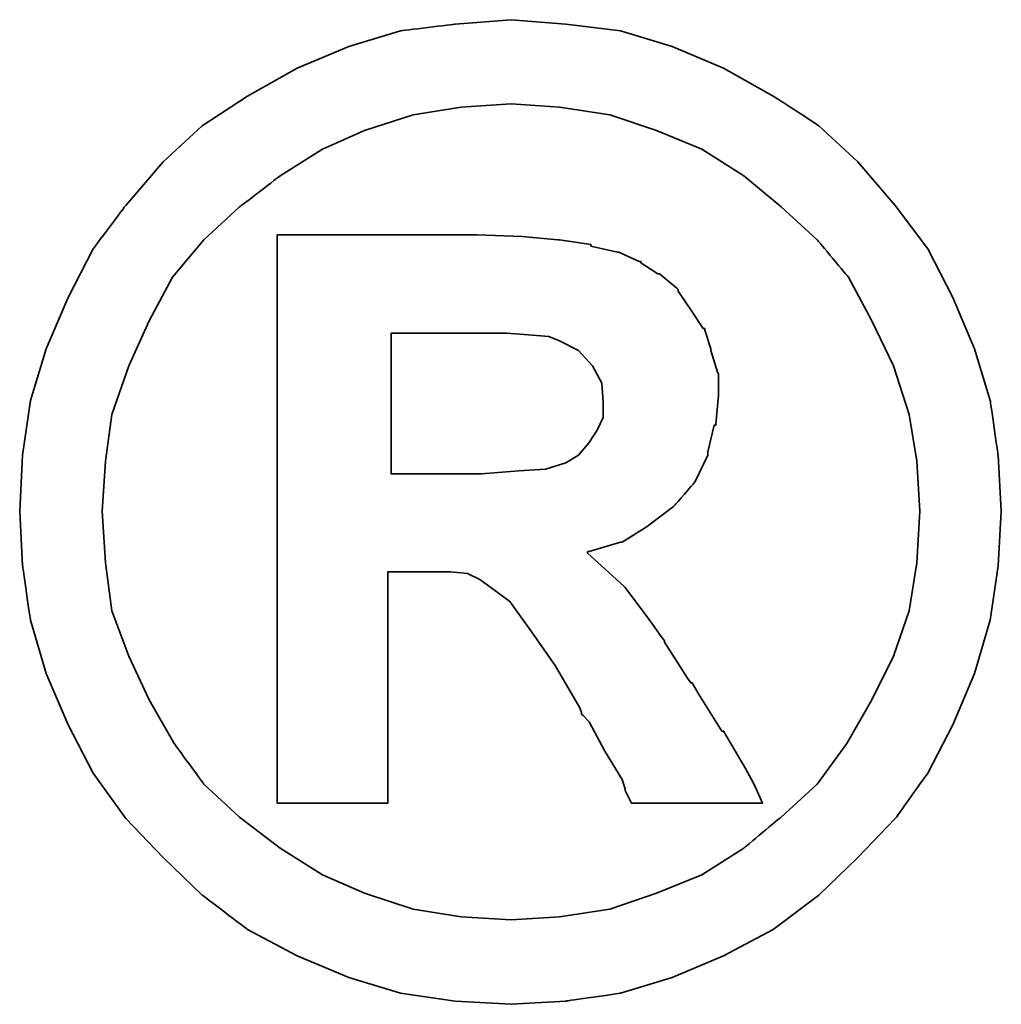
# Model space of a CAD drawing. Header units: millimetres. Extents: x 8 to 529, y 592 to 778.
# Tile 50 of 52: x 435.78 to 438.34, y 655.39 to 657.95. Entities that reach past the tile are written whole.
import ezdxf

# ---------------------------------------------------------------- set-up
doc = ezdxf.new("R2010")
doc.units = ezdxf.units.MM
doc.layers.add('DIM', color=4, linetype='Continuous')
doc.layers.add('layer 1', color=7, linetype='Continuous')

# ---------------------------------------------------------------- blocks, each defined once
blk = doc.blocks.new('TBI MOTION logo(完整正式版)')
at = {"layer": 'layer 1', "color": 22, "lineweight": 35}
for points, knots in [([(81.20634, 4.98624), (81.20634, 4.98624), (81.18649, 5.32862), (81.18649, 5.32862), (81.18649, 5.32862), (81.18649, 5.32862), (81.13886, 5.66206), (81.13886, 5.66206), (81.13886, 5.66206), (81.13886, 5.66206), (81.04359, 5.97764), (81.04359, 5.97764), (81.04359, 5.97764), (81.04359, 5.97764), (80.91061, 6.29124), (80.91061, 6.29124), (80.91061, 6.29124), (80.91061, 6.29124), (80.75778, 6.58697), (80.75778, 6.58697), (80.75778, 6.58697), (80.75778, 6.58697), (80.5593, 6.85294), (80.5593, 6.85294), (80.5593, 6.85294), (80.5593, 6.85294), (80.33105, 7.1189), (80.33105, 7.1189), (80.33105, 7.1189), (80.33105, 7.1189), (80.09287, 7.33921), (80.09287, 7.33921), (80.09287, 7.33921), (80.09287, 7.33921), (79.815, 7.51982), (79.815, 7.51982), (79.815, 7.51982), (79.815, 7.51982), (79.51133, 7.69051), (79.51133, 7.69051), (79.51133, 7.69051), (79.51133, 7.69051), (79.19773, 7.8235), (79.19773, 7.8235), (79.19773, 7.8235), (79.19773, 7.8235), (78.88215, 7.91877), (78.88215, 7.91877), (78.88215, 7.91877), (78.88215, 7.91877), (78.54871, 7.95846), (78.54871, 7.95846), (78.54871, 7.95846), (78.54871, 7.95846), (78.21526, 7.98625), (78.21526, 7.98625), (78.21526, 7.98625), (78.21526, 7.98625), (77.87388, 7.95846), (77.87388, 7.95846), (77.87388, 7.95846), (77.87388, 7.95846), (77.54044, 7.91877), (77.54044, 7.91877), (77.54044, 7.91877), (77.54044, 7.91877), (77.22485, 7.8235), (77.22485, 7.8235), (77.22485, 7.8235), (77.22485, 7.8235), (76.91027, 7.69051), (76.91027, 7.69051), (76.91027, 7.69051), (76.91027, 7.69051), (76.6056, 7.51982), (76.6056, 7.51982), (76.6056, 7.51982), (76.6056, 7.51982), (76.32972, 7.33921), (76.32972, 7.33921), (76.32972, 7.33921), (76.32972, 7.33921), (76.09154, 7.1189), (76.09154, 7.1189), (76.09154, 7.1189), (76.09154, 7.1189), (75.86329, 6.85294), (75.86329, 6.85294), (75.86329, 6.85294), (75.86329, 6.85294), (75.66382, 6.58697), (75.66382, 6.58697), (75.66382, 6.58697), (75.66382, 6.58697), (75.51099, 6.29124), (75.51099, 6.29124), (75.51099, 6.29124), (75.51099, 6.29124), (75.37702, 5.97764), (75.37702, 5.97764), (75.37702, 5.97764), (75.37702, 5.97764), (75.28175, 5.66206), (75.28175, 5.66206), (75.28175, 5.66206), (75.28175, 5.66206), (75.23411, 5.32862), (75.23411, 5.32862), (75.23411, 5.32862), (75.23411, 5.32862), (75.21625, 4.98624), (75.21625, 4.98624), (75.21625, 4.98624), (75.21625, 4.98624), (75.23411, 4.6528), (75.23411, 4.6528), (75.23411, 4.6528), (75.23411, 4.6528), (75.28175, 4.32035), (75.28175, 4.32035), (75.28175, 4.32035), (75.28175, 4.32035), (75.37702, 3.99583), (75.37702, 3.99583), (75.37702, 3.99583), (75.37702, 3.99583), (75.51099, 3.68224), (75.51099, 3.68224), (75.51099, 3.68224), (75.51099, 3.68224), (75.66382, 3.38749), (75.66382, 3.38749), (75.66382, 3.38749), (75.66382, 3.38749), (75.86329, 3.10963), (75.86329, 3.10963), (75.86329, 3.10963), (75.86329, 3.10963), (76.09154, 2.87145), (76.09154, 2.87145), (76.09154, 2.87145), (76.09154, 2.87145), (76.32972, 2.6432), (76.32972, 2.6432), (76.32972, 2.6432), (76.32972, 2.6432), (76.6056, 2.43381), (76.6056, 2.43381), (76.6056, 2.43381), (76.6056, 2.43381), (76.91027, 2.27205), (76.91027, 2.27205), (76.91027, 2.27205), (76.91027, 2.27205), (77.22485, 2.13906), (77.22485, 2.13906), (77.22485, 2.13906), (77.22485, 2.13906), (77.54044, 2.0438), (77.54044, 2.0438), (77.54044, 2.0438), (77.54044, 2.0438), (77.87388, 1.99616), (77.87388, 1.99616), (77.87388, 1.99616), (77.87388, 1.99616), (78.21526, 1.97631), (78.21526, 1.97631), (78.21526, 1.97631), (78.21526, 1.97631), (78.54871, 1.99616), (78.54871, 1.99616), (78.54871, 1.99616), (78.54871, 1.99616), (78.88215, 2.0438), (78.88215, 2.0438), (78.88215, 2.0438), (78.88215, 2.0438), (79.19773, 2.13906), (79.19773, 2.13906), (79.19773, 2.13906), (79.19773, 2.13906), (79.51133, 2.27205), (79.51133, 2.27205), (79.51133, 2.27205), (79.51133, 2.27205), (79.815, 2.43381), (79.815, 2.43381), (79.815, 2.43381), (79.815, 2.43381), (80.09287, 2.6432), (80.09287, 2.6432), (80.09287, 2.6432), (80.09287, 2.6432), (80.33105, 2.87145), (80.33105, 2.87145), (80.33105, 2.87145), (80.33105, 2.87145), (80.5593, 3.10963), (80.5593, 3.10963), (80.5593, 3.10963), (80.5593, 3.10963), (80.75778, 3.38749), (80.75778, 3.38749), (80.75778, 3.38749), (80.75778, 3.38749), (80.91061, 3.68224), (80.91061, 3.68224), (80.91061, 3.68224), (80.91061, 3.68224), (81.04359, 3.99583), (81.04359, 3.99583), (81.04359, 3.99583), (81.04359, 3.99583), (81.13886, 4.32035), (81.13886, 4.32035), (81.13886, 4.32035), (81.13886, 4.32035), (81.18649, 4.6528), (81.18649, 4.6528), (81.18649, 4.6528), (81.18649, 4.6528), (81.20634, 4.98624), (81.20634, 4.98624)], [0, 0, 0, 0, 0.0178571, 0.0178571, 0.0178571, 0.0178572, 0.0357143, 0.0357143, 0.0357143, 0.0357143, 0.0535714, 0.0535714, 0.0535714, 0.0535714, 0.0714286, 0.0714286, 0.0714286, 0.0714286, 0.0892857, 0.0892857, 0.0892857, 0.0892857, 0.1071429, 0.1071429, 0.1071429, 0.1071429, 0.125, 0.125, 0.125, 0.125, 0.1428571, 0.1428571, 0.1428571, 0.1428572, 0.1607143, 0.1607143, 0.1607143, 0.1607143, 0.1785714, 0.1785714, 0.1785714, 0.1785714, 0.1964286, 0.1964286, 0.1964286, 0.1964286, 0.2142857, 0.2142857, 0.2142857, 0.2142857, 0.2321429, 0.2321429, 0.2321429, 0.2321429, 0.25, 0.25, 0.25, 0.25, 0.2678571, 0.2678571, 0.2678571, 0.2678572, 0.2857143, 0.2857143, 0.2857143, 0.2857143, 0.3035714, 0.3035714, 0.3035714, 0.3035714, 0.3214286, 0.3214286, 0.3214286, 0.3214286, 0.3392857, 0.3392857, 0.3392857, 0.3392857, 0.3571429, 0.3571429, 0.3571429, 0.3571429, 0.375, 0.375, 0.375, 0.375, 0.3928571, 0.3928571, 0.3928571, 0.3928572, 0.4107143, 0.4107143, 0.4107143, 0.4107143, 0.4285714, 0.4285714, 0.4285714, 0.4285714, 0.4464286, 0.4464286, 0.4464286, 0.4464286, 0.4642857, 0.4642857, 0.4642857, 0.4642857, 0.4821429, 0.4821429, 0.4821429, 0.4821429, 0.5, 0.5, 0.5, 0.5, 0.5178571, 0.5178571, 0.5178571, 0.5178572, 0.5357143, 0.5357143, 0.5357143, 0.5357143, 0.5535714, 0.5535714, 0.5535714, 0.5535714, 0.5714286, 0.5714286, 0.5714286, 0.5714286, 0.5892857, 0.5892857, 0.5892857, 0.5892857, 0.6071429, 0.6071429, 0.6071429, 0.6071429, 0.625, 0.625, 0.625, 0.625, 0.6428571, 0.6428571, 0.6428571, 0.6428572, 0.6607143, 0.6607143, 0.6607143, 0.6607143, 0.6785714, 0.6785714, 0.6785714, 0.6785714, 0.6964286, 0.6964286, 0.6964286, 0.6964286, 0.7142857, 0.7142857, 0.7142857, 0.7142857, 0.7321429, 0.7321429, 0.7321429, 0.7321429, 0.75, 0.75, 0.75, 0.75, 0.7678571, 0.7678571, 0.7678571, 0.7678572, 0.7857143, 0.7857143, 0.7857143, 0.7857143, 0.8035714, 0.8035714, 0.8035714, 0.8035714, 0.8214286, 0.8214286, 0.8214286, 0.8214286, 0.8392857, 0.8392857, 0.8392857, 0.8392857, 0.8571429, 0.8571429, 0.8571429, 0.8571429, 0.875, 0.875, 0.875, 0.875, 0.8928571, 0.8928571, 0.8928571, 0.8928572, 0.9107143, 0.9107143, 0.9107143, 0.9107143, 0.9285714, 0.9285714, 0.9285714, 0.9285714, 0.9464286, 0.9464286, 0.9464286, 0.9464286, 0.9642857, 0.9642857, 0.9642857, 0.9642857, 0.9821429, 0.9821429, 0.9821429, 0.9821429, 1, 1, 1, 1]), ([(80.71014, 4.98624), (80.71014, 4.98624), (80.69129, 5.29091), (80.69129, 5.29091), (80.69129, 5.29091), (80.69129, 5.29091), (80.64464, 5.57672), (80.64464, 5.57672), (80.64464, 5.57672), (80.64464, 5.57672), (80.54937, 5.87245), (80.54937, 5.87245), (80.54937, 5.87245), (80.54937, 5.87245), (80.41639, 6.14833), (80.41639, 6.14833), (80.41639, 6.14833), (80.41639, 6.14833), (80.27349, 6.41429), (80.27349, 6.41429), (80.27349, 6.41429), (80.27349, 6.41429), (80.08295, 6.64255), (80.08295, 6.64255), (80.08295, 6.64255), (80.08295, 6.64255), (79.86264, 6.84301), (79.86264, 6.84301), (79.86264, 6.84301), (79.86264, 6.84301), (79.63439, 7.03355), (79.63439, 7.03355), (79.63439, 7.03355), (79.63439, 7.03355), (79.37835, 7.1963), (79.37835, 7.1963), (79.37835, 7.1963), (79.37835, 7.1963), (79.10246, 7.30944), (79.10246, 7.30944), (79.10246, 7.30944), (79.10246, 7.30944), (78.81665, 7.40471), (78.81665, 7.40471), (78.81665, 7.40471), (78.81665, 7.40471), (78.511, 7.45234), (78.511, 7.45234), (78.511, 7.45234), (78.511, 7.45234), (78.21526, 7.47219), (78.21526, 7.47219), (78.21526, 7.47219), (78.21526, 7.47219), (77.9106, 7.45234), (77.9106, 7.45234), (77.9106, 7.45234), (77.9106, 7.45234), (77.61685, 7.40471), (77.61685, 7.40471), (77.61685, 7.40471), (77.61685, 7.40471), (77.32012, 7.30944), (77.32012, 7.30944), (77.32012, 7.30944), (77.32012, 7.30944), (77.06309, 7.1963), (77.06309, 7.1963), (77.06309, 7.1963), (77.06309, 7.1963), (76.80606, 7.03355), (76.80606, 7.03355), (76.80606, 7.03355), (76.80606, 7.03355), (76.55797, 6.84301), (76.55797, 6.84301), (76.55797, 6.84301), (76.55797, 6.84301), (76.34063, 6.64255), (76.34063, 6.64255), (76.34063, 6.64255), (76.34063, 6.64255), (76.1491, 6.41429), (76.1491, 6.41429), (76.1491, 6.41429), (76.1491, 6.41429), (76.0062, 6.14833), (76.0062, 6.14833), (76.0062, 6.14833), (76.0062, 6.14833), (75.88314, 5.87245), (75.88314, 5.87245), (75.88314, 5.87245), (75.88314, 5.87245), (75.77794, 5.57672), (75.77794, 5.57672), (75.77794, 5.57672), (75.77794, 5.57672), (75.73924, 5.29091), (75.73924, 5.29091), (75.73924, 5.29091), (75.73924, 5.29091), (75.72039, 4.98624), (75.72039, 4.98624), (75.72039, 4.98624), (75.72039, 4.98624), (75.73924, 4.67165), (75.73924, 4.67165), (75.73924, 4.67165), (75.73924, 4.67165), (75.77794, 4.37791), (75.77794, 4.37791), (75.77794, 4.37791), (75.77794, 4.37791), (75.88314, 4.10102), (75.88314, 4.10102), (75.88314, 4.10102), (75.88314, 4.10102), (76.0062, 3.83407), (76.0062, 3.83407), (76.0062, 3.83407), (76.0062, 3.83407), (76.15902, 3.56811), (76.15902, 3.56811), (76.15902, 3.56811), (76.15902, 3.56811), (76.34063, 3.32001), (76.34063, 3.32001), (76.34063, 3.32001), (76.34063, 3.32001), (76.55797, 3.11955), (76.55797, 3.11955), (76.55797, 3.11955), (76.55797, 3.11955), (76.80606, 2.92901), (76.80606, 2.92901), (76.80606, 2.92901), (76.80606, 2.92901), (77.06309, 2.76725), (77.06309, 2.76725), (77.06309, 2.76725), (77.06309, 2.76725), (77.32012, 2.65412), (77.32012, 2.65412), (77.32012, 2.65412), (77.32012, 2.65412), (77.61685, 2.55786), (77.61685, 2.55786), (77.61685, 2.55786), (77.61685, 2.55786), (77.9106, 2.51022), (77.9106, 2.51022), (77.9106, 2.51022), (77.9106, 2.51022), (78.21526, 2.49137), (78.21526, 2.49137), (78.21526, 2.49137), (78.21526, 2.49137), (78.511, 2.51022), (78.511, 2.51022), (78.511, 2.51022), (78.511, 2.51022), (78.81665, 2.55786), (78.81665, 2.55786), (78.81665, 2.55786), (78.81665, 2.55786), (79.10246, 2.65412), (79.10246, 2.65412), (79.10246, 2.65412), (79.10246, 2.65412), (79.37835, 2.76725), (79.37835, 2.76725), (79.37835, 2.76725), (79.37835, 2.76725), (79.63439, 2.92901), (79.63439, 2.92901), (79.63439, 2.92901), (79.63439, 2.92901), (79.86264, 3.11955), (79.86264, 3.11955), (79.86264, 3.11955), (79.86264, 3.11955), (80.08295, 3.32001), (80.08295, 3.32001), (80.08295, 3.32001), (80.08295, 3.32001), (80.26356, 3.56811), (80.26356, 3.56811), (80.26356, 3.56811), (80.26356, 3.56811), (80.41639, 3.83407), (80.41639, 3.83407), (80.41639, 3.83407), (80.41639, 3.83407), (80.54937, 4.10102), (80.54937, 4.10102), (80.54937, 4.10102), (80.54937, 4.10102), (80.64464, 4.37791), (80.64464, 4.37791), (80.64464, 4.37791), (80.64464, 4.37791), (80.69129, 4.67165), (80.69129, 4.67165), (80.69129, 4.67165), (80.69129, 4.67165), (80.71014, 4.98624), (80.71014, 4.98624)], [0, 0, 0, 0, 0.0192308, 0.0192308, 0.0192308, 0.0192308, 0.0384615, 0.0384615, 0.0384615, 0.0384615, 0.0576923, 0.0576923, 0.0576923, 0.0576923, 0.0769231, 0.0769231, 0.0769231, 0.0769231, 0.0961538, 0.0961538, 0.0961538, 0.0961539, 0.1153846, 0.1153846, 0.1153846, 0.1153846, 0.1346154, 0.1346154, 0.1346154, 0.1346154, 0.1538462, 0.1538462, 0.1538462, 0.1538462, 0.1730769, 0.1730769, 0.1730769, 0.1730769, 0.1923077, 0.1923077, 0.1923077, 0.1923077, 0.2115385, 0.2115385, 0.2115385, 0.2115385, 0.2307692, 0.2307692, 0.2307692, 0.2307692, 0.25, 0.25, 0.25, 0.25, 0.2692308, 0.2692308, 0.2692308, 0.2692308, 0.2884615, 0.2884615, 0.2884615, 0.2884615, 0.3076923, 0.3076923, 0.3076923, 0.3076923, 0.3269231, 0.3269231, 0.3269231, 0.3269231, 0.3461538, 0.3461538, 0.3461538, 0.3461539, 0.3653846, 0.3653846, 0.3653846, 0.3653846, 0.3846154, 0.3846154, 0.3846154, 0.3846154, 0.4038462, 0.4038462, 0.4038462, 0.4038462, 0.4230769, 0.4230769, 0.4230769, 0.4230769, 0.4423077, 0.4423077, 0.4423077, 0.4423077, 0.4615385, 0.4615385, 0.4615385, 0.4615385, 0.4807692, 0.4807692, 0.4807692, 0.4807692, 0.5, 0.5, 0.5, 0.5, 0.5192308, 0.5192308, 0.5192308, 0.5192308, 0.5384615, 0.5384615, 0.5384615, 0.5384615, 0.5576923, 0.5576923, 0.5576923, 0.5576923, 0.5769231, 0.5769231, 0.5769231, 0.5769231, 0.5961538, 0.5961538, 0.5961538, 0.5961539, 0.6153846, 0.6153846, 0.6153846, 0.6153846, 0.6346154, 0.6346154, 0.6346154, 0.6346154, 0.6538462, 0.6538462, 0.6538462, 0.6538462, 0.6730769, 0.6730769, 0.6730769, 0.6730769, 0.6923077, 0.6923077, 0.6923077, 0.6923077, 0.7115385, 0.7115385, 0.7115385, 0.7115385, 0.7307692, 0.7307692, 0.7307692, 0.7307692, 0.75, 0.75, 0.75, 0.75, 0.7692308, 0.7692308, 0.7692308, 0.7692308, 0.7884615, 0.7884615, 0.7884615, 0.7884615, 0.8076923, 0.8076923, 0.8076923, 0.8076923, 0.8269231, 0.8269231, 0.8269231, 0.8269231, 0.8461538, 0.8461538, 0.8461538, 0.8461539, 0.8653846, 0.8653846, 0.8653846, 0.8653846, 0.8846154, 0.8846154, 0.8846154, 0.8846154, 0.9038462, 0.9038462, 0.9038462, 0.9038462, 0.9230769, 0.9230769, 0.9230769, 0.9230769, 0.9423077, 0.9423077, 0.9423077, 0.9423077, 0.9615385, 0.9615385, 0.9615385, 0.9615385, 0.9807692, 0.9807692, 0.9807692, 0.9807692, 1, 1, 1, 1]), ([(76.78721, 3.2823), (76.78721, 3.2823), (76.78721, 3.32001), (76.78721, 3.32001), (76.78721, 3.32001), (76.78721, 3.32001), (76.78721, 3.42422), (76.78721, 3.42422), (76.78721, 3.42422), (76.78721, 3.42422), (76.78721, 3.59689), (76.78721, 3.59689), (76.78721, 3.59689), (76.78721, 3.59689), (76.78721, 3.80529), (76.78721, 3.80529), (76.78721, 3.80529), (76.78721, 3.80529), (76.78721, 4.0524), (76.78721, 4.0524), (76.78721, 4.0524), (76.78721, 4.0524), (76.78721, 4.32035), (76.78721, 4.32035), (76.78721, 4.32035), (76.78721, 4.32035), (76.78721, 4.92868), (76.78721, 4.92868), (76.78721, 4.92868), (76.78721, 4.92868), (76.78721, 5.53801), (76.78721, 5.53801), (76.78721, 5.53801), (76.78721, 5.53801), (76.78721, 5.82482), (76.78721, 5.82482), (76.78721, 5.82482), (76.78721, 5.82482), (76.78721, 6.07291), (76.78721, 6.07291), (76.78721, 6.07291), (76.78721, 6.07291), (76.78721, 6.30017), (76.78721, 6.30017), (76.78721, 6.30017), (76.78721, 6.30017), (76.78721, 6.45399), (76.78721, 6.45399), (76.78721, 6.45399), (76.78721, 6.45399), (76.78721, 6.5572), (76.78721, 6.5572), (76.78721, 6.5572), (76.78721, 6.5572), (76.78721, 6.59689), (76.78721, 6.59689), (76.78721, 6.59689), (76.78721, 6.59689), (76.78721, 6.67232), (76.78721, 6.67232), (76.78721, 6.67232), (76.78721, 6.67232), (76.8537, 6.67232), (76.8537, 6.67232), (76.8537, 6.67232), (76.8537, 6.67232), (76.87355, 6.67232), (76.87355, 6.67232), (76.87355, 6.67232), (76.87355, 6.67232), (76.91027, 6.67232), (76.91027, 6.67232), (76.91027, 6.67232), (76.91027, 6.67232), (77.04424, 6.67232), (77.04424, 6.67232), (77.04424, 6.67232), (77.04424, 6.67232), (77.22485, 6.67232), (77.22485, 6.67232), (77.22485, 6.67232), (77.22485, 6.67232), (77.43524, 6.67232), (77.43524, 6.67232), (77.43524, 6.67232), (77.43524, 6.67232), (77.65357, 6.67232), (77.65357, 6.67232), (77.65357, 6.67232), (77.65357, 6.67232), (77.82625, 6.67232), (77.82625, 6.67232), (77.82625, 6.67232), (77.82625, 6.67232), (77.94037, 6.67232), (77.94037, 6.67232), (77.94037, 6.67232), (77.94037, 6.67232), (77.97709, 6.67232), (77.97709, 6.67232), (77.97709, 6.67232), (77.97709, 6.67232), (77.99694, 6.67232), (77.99694, 6.67232), (77.99694, 6.67232), (77.99694, 6.67232), (78.00686, 6.67232), (78.00686, 6.67232), (78.00686, 6.67232), (78.00686, 6.67232), (78.28275, 6.6624), (78.28275, 6.6624), (78.28275, 6.6624), (78.28275, 6.6624), (78.50107, 6.64255), (78.50107, 6.64255), (78.50107, 6.64255), (78.50107, 6.64255), (78.511, 6.64255), (78.511, 6.64255), (78.511, 6.64255), (78.511, 6.64255), (78.70154, 6.61476), (78.70154, 6.61476), (78.70154, 6.61476), (78.70154, 6.61476), (78.70154, 6.60483), (78.70154, 6.60483), (78.70154, 6.60483), (78.70154, 6.60483), (78.86429, 6.56713), (78.86429, 6.56713), (78.86429, 6.56713), (78.86429, 6.56713), (78.87223, 6.56713), (78.87223, 6.56713), (78.87223, 6.56713), (78.87223, 6.56713), (78.99727, 6.51056), (78.99727, 6.51056), (78.99727, 6.51056), (78.99727, 6.51056), (79.00719, 6.51056), (79.00719, 6.51056), (79.00719, 6.51056), (79.00719, 6.51056), (79.00719, 6.50162), (79.00719, 6.50162), (79.00719, 6.50162), (79.00719, 6.50162), (79.1104, 6.43415), (79.1104, 6.43415), (79.1104, 6.43415), (79.1104, 6.43415), (79.12132, 6.43415), (79.12132, 6.43415), (79.12132, 6.43415), (79.12132, 6.43415), (79.22552, 6.34781), (79.22552, 6.34781), (79.22552, 6.34781), (79.22552, 6.34781), (79.23544, 6.33888), (79.23544, 6.33888), (79.23544, 6.33888), (79.23544, 6.33888), (79.23544, 6.32895), (79.23544, 6.32895), (79.23544, 6.32895), (79.23544, 6.32895), (79.31087, 6.21483), (79.31087, 6.21483), (79.31087, 6.21483), (79.31087, 6.21483), (79.38629, 6.1007), (79.38629, 6.1007), (79.38629, 6.1007), (79.38629, 6.1007), (79.3972, 6.1007), (79.3972, 6.1007), (79.3972, 6.1007), (79.3972, 6.1007), (79.3972, 6.09078), (79.3972, 6.09078), (79.3972, 6.09078), (79.3972, 6.09078), (79.43392, 5.97764), (79.43392, 5.97764), (79.43392, 5.97764), (79.43392, 5.97764), (79.43392, 5.96772), (79.43392, 5.96772), (79.43392, 5.96772), (79.43392, 5.96772), (79.47362, 5.83474), (79.47362, 5.83474), (79.47362, 5.83474), (79.47362, 5.83474), (79.48156, 5.82482), (79.48156, 5.82482), (79.48156, 5.82482), (79.48156, 5.82482), (79.48156, 5.69977), (79.48156, 5.69977), (79.48156, 5.69977), (79.48156, 5.69977), (79.48156, 5.69183), (79.48156, 5.69183), (79.48156, 5.69183), (79.48156, 5.69183), (79.4637, 5.51915), (79.4637, 5.51915), (79.4637, 5.51915), (79.4637, 5.51915), (79.4637, 5.51122), (79.4637, 5.51122), (79.4637, 5.51122), (79.4637, 5.51122), (79.45377, 5.51122), (79.45377, 5.51122), (79.45377, 5.51122), (79.45377, 5.51122), (79.41507, 5.34847), (79.41507, 5.34847), (79.41507, 5.34847), (79.41507, 5.34847), (79.41507, 5.33854), (79.41507, 5.33854), (79.41507, 5.33854), (79.41507, 5.33854), (79.41507, 5.32862), (79.41507, 5.32862), (79.41507, 5.32862), (79.41507, 5.32862), (79.33865, 5.16785), (79.33865, 5.16785), (79.33865, 5.16785), (79.33865, 5.16785), (79.33071, 5.15693), (79.33071, 5.15693), (79.33071, 5.15693), (79.33071, 5.15693), (79.2156, 5.02495), (79.2156, 5.02495), (79.2156, 5.02495), (79.2156, 5.02495), (79.20567, 5.01502), (79.20567, 5.01502), (79.20567, 5.01502), (79.20567, 5.01502), (79.05483, 4.89991), (79.05483, 4.89991), (79.05483, 4.89991), (79.05483, 4.89991), (79.04491, 4.89197), (79.04491, 4.89197), (79.04491, 4.89197), (79.04491, 4.89197), (78.89208, 4.7967), (78.89208, 4.7967), (78.89208, 4.7967), (78.89208, 4.7967), (78.88215, 4.7967), (78.88215, 4.7967), (78.88215, 4.7967), (78.88215, 4.7967), (78.69161, 4.73913), (78.69161, 4.73913), (78.69161, 4.73913), (78.69161, 4.73913), (78.68169, 4.73913), (78.68169, 4.73913), (78.68169, 4.73913), (78.68169, 4.73913), (78.68169, 4.72921), (78.68169, 4.72921), (78.68169, 4.72921), (78.68169, 4.72921), (78.78688, 4.63394), (78.78688, 4.63394), (78.78688, 4.63394), (78.78688, 4.63394), (78.902, 4.52875), (78.902, 4.52875), (78.902, 4.52875), (78.902, 4.52875), (78.91093, 4.52081), (78.91093, 4.52081), (78.91093, 4.52081), (78.91093, 4.52081), (79.02506, 4.36798), (79.02506, 4.36798), (79.02506, 4.36798), (79.02506, 4.36798), (79.1501, 4.1953), (79.1501, 4.1953), (79.1501, 4.1953), (79.1501, 4.1953), (79.1501, 4.18736), (79.1501, 4.18736), (79.1501, 4.18736), (79.1501, 4.18736), (79.29201, 3.96705), (79.29201, 3.96705), (79.29201, 3.96705), (79.29201, 3.96705), (79.31087, 3.93828), (79.31087, 3.93828), (79.31087, 3.93828), (79.31087, 3.93828), (79.32079, 3.93828), (79.32079, 3.93828), (79.32079, 3.93828), (79.32079, 3.93828), (79.3585, 3.87178), (79.3585, 3.87178), (79.3585, 3.87178), (79.3585, 3.87178), (79.50141, 3.64353), (79.50141, 3.64353), (79.50141, 3.64353), (79.50141, 3.64353), (79.51133, 3.64353), (79.51133, 3.64353), (79.51133, 3.64353), (79.51133, 3.64353), (79.64431, 3.41528), (79.64431, 3.41528), (79.64431, 3.41528), (79.64431, 3.41528), (79.68202, 3.3478), (79.68202, 3.3478), (79.68202, 3.3478), (79.68202, 3.3478), (79.70187, 3.31009), (79.70187, 3.31009), (79.70187, 3.31009), (79.70187, 3.31009), (79.7495, 3.2049), (79.7495, 3.2049), (79.7495, 3.2049), (79.7495, 3.2049), (79.64431, 3.2049), (79.64431, 3.2049), (79.64431, 3.2049), (79.64431, 3.2049), (79.62546, 3.2049), (79.62546, 3.2049), (79.62546, 3.2049), (79.62546, 3.2049), (79.53912, 3.2049), (79.53912, 3.2049), (79.53912, 3.2049), (79.53912, 3.2049), (79.31087, 3.2049), (79.31087, 3.2049), (79.31087, 3.2049), (79.31087, 3.2049), (79.08262, 3.2049), (79.08262, 3.2049), (79.08262, 3.2049), (79.08262, 3.2049), (79.00719, 3.2049), (79.00719, 3.2049), (79.00719, 3.2049), (79.00719, 3.2049), (78.98735, 3.2049), (78.98735, 3.2049), (78.98735, 3.2049), (78.98735, 3.2049), (78.94964, 3.2049), (78.94964, 3.2049), (78.94964, 3.2049), (78.94964, 3.2049), (78.92979, 3.24459), (78.92979, 3.24459), (78.92979, 3.24459), (78.92979, 3.24459), (78.91093, 3.2823), (78.91093, 3.2823), (78.91093, 3.2823), (78.91093, 3.2823), (78.91093, 3.29223), (78.91093, 3.29223), (78.91093, 3.29223), (78.91093, 3.29223), (78.89208, 3.3478), (78.89208, 3.3478), (78.89208, 3.3478), (78.89208, 3.3478), (78.78688, 3.52048), (78.78688, 3.52048), (78.78688, 3.52048), (78.78688, 3.52048), (78.69161, 3.7001), (78.69161, 3.7001), (78.69161, 3.7001), (78.69161, 3.7001), (78.6539, 3.7388), (78.6539, 3.7388), (78.6539, 3.7388), (78.6539, 3.7388), (78.64398, 3.74873), (78.64398, 3.74873), (78.64398, 3.74873), (78.64398, 3.74873), (78.64398, 3.75766), (78.64398, 3.75766), (78.64398, 3.75766), (78.64398, 3.75766), (78.63405, 3.78644), (78.63405, 3.78644), (78.63405, 3.78644), (78.63405, 3.78644), (78.48321, 4.04347), (78.48321, 4.04347), (78.48321, 4.04347), (78.48321, 4.04347), (78.33038, 4.2618), (78.33038, 4.2618), (78.33038, 4.2618), (78.33038, 4.2618), (78.20732, 4.43447), (78.20732, 4.43447), (78.20732, 4.43447), (78.20732, 4.43447), (78.09221, 4.52081), (78.09221, 4.52081), (78.09221, 4.52081), (78.09221, 4.52081), (78.02472, 4.56845), (78.02472, 4.56845), (78.02472, 4.56845), (78.02472, 4.56845), (77.9493, 4.60616), (77.9493, 4.60616), (77.9493, 4.60616), (77.9493, 4.60616), (77.8451, 4.61608), (77.8451, 4.61608), (77.8451, 4.61608), (77.8451, 4.61608), (77.71113, 4.61608), (77.71113, 4.61608), (77.71113, 4.61608), (77.71113, 4.61608), (77.69128, 4.61608), (77.69128, 4.61608), (77.69128, 4.61608), (77.69128, 4.61608), (77.67342, 4.61608), (77.67342, 4.61608), (77.67342, 4.61608), (77.67342, 4.61608), (77.5583, 4.61608), (77.5583, 4.61608), (77.5583, 4.61608), (77.5583, 4.61608), (77.46303, 4.61608), (77.46303, 4.61608), (77.46303, 4.61608), (77.46303, 4.61608), (77.46303, 4.54761), (77.46303, 4.54761), (77.46303, 4.54761), (77.46303, 4.54761), (77.46303, 4.47318), (77.46303, 4.47318), (77.46303, 4.47318), (77.46303, 4.47318), (77.46303, 4.24294), (77.46303, 4.24294), (77.46303, 4.24294), (77.46303, 4.24294), (77.46303, 3.99583), (77.46303, 3.99583), (77.46303, 3.99583), (77.46303, 3.99583), (77.46303, 3.72888), (77.46303, 3.72888), (77.46303, 3.72888), (77.46303, 3.72888), (77.46303, 3.51055), (77.46303, 3.51055), (77.46303, 3.51055), (77.46303, 3.51055), (77.46303, 3.42422), (77.46303, 3.42422), (77.46303, 3.42422), (77.46303, 3.42422), (77.46303, 3.35773), (77.46303, 3.35773), (77.46303, 3.35773), (77.46303, 3.35773), (77.46303, 3.30017), (77.46303, 3.30017), (77.46303, 3.30017), (77.46303, 3.30017), (77.46303, 3.2823), (77.46303, 3.2823), (77.46303, 3.2823), (77.46303, 3.2823), (77.46303, 3.2049), (77.46303, 3.2049), (77.46303, 3.2049), (77.46303, 3.2049), (77.39753, 3.2049), (77.39753, 3.2049), (77.39753, 3.2049), (77.39753, 3.2049), (77.37768, 3.2049), (77.37768, 3.2049), (77.37768, 3.2049), (77.37768, 3.2049), (77.32012, 3.2049), (77.32012, 3.2049), (77.32012, 3.2049), (77.32012, 3.2049), (77.12165, 3.2049), (77.12165, 3.2049), (77.12165, 3.2049), (77.12165, 3.2049), (76.94897, 3.2049), (76.94897, 3.2049), (76.94897, 3.2049), (76.94897, 3.2049), (76.8924, 3.2049), (76.8924, 3.2049), (76.8924, 3.2049), (76.8924, 3.2049), (76.8537, 3.2049), (76.8537, 3.2049), (76.8537, 3.2049), (76.8537, 3.2049), (76.78721, 3.2049), (76.78721, 3.2049), (76.78721, 3.2049), (76.78721, 3.2049), (76.78721, 3.2823), (76.78721, 3.2823)], [0, 0, 0, 0, 0.0074074, 0.0074074, 0.0074074, 0.0074074, 0.0148148, 0.0148148, 0.0148148, 0.0148148, 0.0222222, 0.0222222, 0.0222222, 0.0222222, 0.0296296, 0.0296296, 0.0296296, 0.0296296, 0.037037, 0.037037, 0.037037, 0.037037, 0.0444444, 0.0444444, 0.0444444, 0.0444445, 0.0518519, 0.0518519, 0.0518519, 0.0518519, 0.0592593, 0.0592593, 0.0592593, 0.0592593, 0.0666667, 0.0666667, 0.0666667, 0.0666667, 0.0740741, 0.0740741, 0.0740741, 0.0740741, 0.0814815, 0.0814815, 0.0814815, 0.0814815, 0.0888889, 0.0888889, 0.0888889, 0.0888889, 0.0962963, 0.0962963, 0.0962963, 0.0962963, 0.1037037, 0.1037037, 0.1037037, 0.1037037, 0.1111111, 0.1111111, 0.1111111, 0.1111111, 0.1185185, 0.1185185, 0.1185185, 0.1185185, 0.1259259, 0.1259259, 0.1259259, 0.1259259, 0.1333333, 0.1333333, 0.1333333, 0.1333333, 0.1407407, 0.1407407, 0.1407407, 0.1407408, 0.1481481, 0.1481481, 0.1481481, 0.1481482, 0.1555556, 0.1555556, 0.1555556, 0.1555556, 0.162963, 0.162963, 0.162963, 0.162963, 0.1703704, 0.1703704, 0.1703704, 0.1703704, 0.1777778, 0.1777778, 0.1777778, 0.1777778, 0.1851852, 0.1851852, 0.1851852, 0.1851852, 0.1925926, 0.1925926, 0.1925926, 0.1925926, 0.2, 0.2, 0.2, 0.2, 0.2074074, 0.2074074, 0.2074074, 0.2074074, 0.2148148, 0.2148148, 0.2148148, 0.2148148, 0.2222222, 0.2222222, 0.2222222, 0.2222222, 0.2296296, 0.2296296, 0.2296296, 0.2296296, 0.237037, 0.237037, 0.237037, 0.237037, 0.2444444, 0.2444444, 0.2444444, 0.2444445, 0.2518519, 0.2518519, 0.2518519, 0.2518519, 0.2592593, 0.2592593, 0.2592593, 0.2592593, 0.2666667, 0.2666667, 0.2666667, 0.2666667, 0.2740741, 0.2740741, 0.2740741, 0.2740741, 0.2814815, 0.2814815, 0.2814815, 0.2814815, 0.2888889, 0.2888889, 0.2888889, 0.2888889, 0.2962963, 0.2962963, 0.2962963, 0.2962963, 0.3037037, 0.3037037, 0.3037037, 0.3037037, 0.3111111, 0.3111111, 0.3111111, 0.3111111, 0.3185185, 0.3185185, 0.3185185, 0.3185185, 0.3259259, 0.3259259, 0.3259259, 0.3259259, 0.3333333, 0.3333333, 0.3333333, 0.3333333, 0.3407407, 0.3407407, 0.3407407, 0.3407408, 0.3481481, 0.3481481, 0.3481481, 0.3481482, 0.3555556, 0.3555556, 0.3555556, 0.3555556, 0.362963, 0.362963, 0.362963, 0.362963, 0.3703704, 0.3703704, 0.3703704, 0.3703704, 0.3777778, 0.3777778, 0.3777778, 0.3777778, 0.3851852, 0.3851852, 0.3851852, 0.3851852, 0.3925926, 0.3925926, 0.3925926, 0.3925926, 0.4, 0.4, 0.4, 0.4, 0.4074074, 0.4074074, 0.4074074, 0.4074074, 0.4148148, 0.4148148, 0.4148148, 0.4148148, 0.4222222, 0.4222222, 0.4222222, 0.4222222, 0.4296296, 0.4296296, 0.4296296, 0.4296296, 0.437037, 0.437037, 0.437037, 0.437037, 0.4444444, 0.4444444, 0.4444444, 0.4444445, 0.4518519, 0.4518519, 0.4518519, 0.4518519, 0.4592593, 0.4592593, 0.4592593, 0.4592593, 0.4666667, 0.4666667, 0.4666667, 0.4666667, 0.4740741, 0.4740741, 0.4740741, 0.4740741, 0.4814815, 0.4814815, 0.4814815, 0.4814815, 0.4888889, 0.4888889, 0.4888889, 0.4888889, 0.4962963, 0.4962963, 0.4962963, 0.4962963, 0.5037037, 0.5037037, 0.5037037, 0.5037037, 0.5111111, 0.5111111, 0.5111111, 0.5111111, 0.5185185, 0.5185185, 0.5185185, 0.5185185, 0.5259259, 0.5259259, 0.5259259, 0.5259259, 0.5333333, 0.5333333, 0.5333333, 0.5333333, 0.5407407, 0.5407407, 0.5407407, 0.5407408, 0.5481481, 0.5481481, 0.5481481, 0.5481482, 0.5555556, 0.5555556, 0.5555556, 0.5555556, 0.562963, 0.562963, 0.562963, 0.562963, 0.5703704, 0.5703704, 0.5703704, 0.5703704, 0.5777778, 0.5777778, 0.5777778, 0.5777778, 0.5851852, 0.5851852, 0.5851852, 0.5851852, 0.5925926, 0.5925926, 0.5925926, 0.5925926, 0.6, 0.6, 0.6, 0.6, 0.6074074, 0.6074074, 0.6074074, 0.6074074, 0.6148148, 0.6148148, 0.6148148, 0.6148148, 0.6222222, 0.6222222, 0.6222222, 0.6222222, 0.6296296, 0.6296296, 0.6296296, 0.6296296, 0.637037, 0.637037, 0.637037, 0.637037, 0.6444444, 0.6444444, 0.6444444, 0.6444445, 0.6518519, 0.6518519, 0.6518519, 0.6518519, 0.6592593, 0.6592593, 0.6592593, 0.6592593, 0.6666667, 0.6666667, 0.6666667, 0.6666667, 0.6740741, 0.6740741, 0.6740741, 0.6740741, 0.6814815, 0.6814815, 0.6814815, 0.6814815, 0.6888889, 0.6888889, 0.6888889, 0.6888889, 0.6962963, 0.6962963, 0.6962963, 0.6962963, 0.7037037, 0.7037037, 0.7037037, 0.7037037, 0.7111111, 0.7111111, 0.7111111, 0.7111111, 0.7185185, 0.7185185, 0.7185185, 0.7185185, 0.7259259, 0.7259259, 0.7259259, 0.7259259, 0.7333333, 0.7333333, 0.7333333, 0.7333333, 0.7407407, 0.7407407, 0.7407407, 0.7407408, 0.7481481, 0.7481481, 0.7481481, 0.7481482, 0.7555556, 0.7555556, 0.7555556, 0.7555556, 0.762963, 0.762963, 0.762963, 0.762963, 0.7703704, 0.7703704, 0.7703704, 0.7703704, 0.7777778, 0.7777778, 0.7777778, 0.7777778, 0.7851852, 0.7851852, 0.7851852, 0.7851852, 0.7925926, 0.7925926, 0.7925926, 0.7925926, 0.8, 0.8, 0.8, 0.8, 0.8074074, 0.8074074, 0.8074074, 0.8074074, 0.8148148, 0.8148148, 0.8148148, 0.8148148, 0.8222222, 0.8222222, 0.8222222, 0.8222222, 0.8296296, 0.8296296, 0.8296296, 0.8296296, 0.837037, 0.837037, 0.837037, 0.837037, 0.8444444, 0.8444444, 0.8444444, 0.8444445, 0.8518519, 0.8518519, 0.8518519, 0.8518519, 0.8592593, 0.8592593, 0.8592593, 0.8592593, 0.8666667, 0.8666667, 0.8666667, 0.8666667, 0.8740741, 0.8740741, 0.8740741, 0.8740741, 0.8814815, 0.8814815, 0.8814815, 0.8814815, 0.8888889, 0.8888889, 0.8888889, 0.8888889, 0.8962963, 0.8962963, 0.8962963, 0.8962963, 0.9037037, 0.9037037, 0.9037037, 0.9037037, 0.9111111, 0.9111111, 0.9111111, 0.9111111, 0.9185185, 0.9185185, 0.9185185, 0.9185185, 0.9259259, 0.9259259, 0.9259259, 0.9259259, 0.9333333, 0.9333333, 0.9333333, 0.9333333, 0.9407407, 0.9407407, 0.9407407, 0.9407408, 0.9481481, 0.9481481, 0.9481481, 0.9481482, 0.9555556, 0.9555556, 0.9555556, 0.9555556, 0.962963, 0.962963, 0.962963, 0.962963, 0.9703704, 0.9703704, 0.9703704, 0.9703704, 0.9777778, 0.9777778, 0.9777778, 0.9777778, 0.9851852, 0.9851852, 0.9851852, 0.9851852, 0.9925926, 0.9925926, 0.9925926, 0.9925926, 1, 1, 1, 1]), ([(77.48288, 6.07291), (77.48288, 6.07291), (77.48288, 5.99551), (77.48288, 5.99551), (77.48288, 5.99551), (77.48288, 5.99551), (77.48288, 5.82482), (77.48288, 5.82482), (77.48288, 5.82482), (77.48288, 5.82482), (77.48288, 5.63328), (77.48288, 5.63328), (77.48288, 5.63328), (77.48288, 5.63328), (77.48288, 5.46358), (77.48288, 5.46358), (77.48288, 5.46358), (77.48288, 5.46358), (77.48288, 5.29091), (77.48288, 5.29091), (77.48288, 5.29091), (77.48288, 5.29091), (77.48288, 5.21449), (77.48288, 5.21449), (77.48288, 5.21449), (77.48288, 5.21449), (77.50074, 5.21449), (77.50074, 5.21449), (77.50074, 5.21449), (77.50074, 5.21449), (77.71113, 5.21449), (77.71113, 5.21449), (77.71113, 5.21449), (77.71113, 5.21449), (77.94037, 5.21449), (77.94037, 5.21449), (77.94037, 5.21449), (77.94037, 5.21449), (78.01579, 5.21449), (78.01579, 5.21449), (78.01579, 5.21449), (78.01579, 5.21449), (78.03465, 5.21449), (78.03465, 5.21449), (78.03465, 5.21449), (78.03465, 5.21449), (78.2629, 5.23335), (78.2629, 5.23335), (78.2629, 5.23335), (78.2629, 5.23335), (78.42565, 5.24327), (78.42565, 5.24327), (78.42565, 5.24327), (78.42565, 5.24327), (78.54871, 5.28098), (78.54871, 5.28098), (78.54871, 5.28098), (78.54871, 5.28098), (78.62611, 5.32862), (78.62611, 5.32862), (78.62611, 5.32862), (78.62611, 5.32862), (78.69161, 5.40503), (78.69161, 5.40503), (78.69161, 5.40503), (78.69161, 5.40503), (78.73925, 5.48145), (78.73925, 5.48145), (78.73925, 5.48145), (78.73925, 5.48145), (78.77696, 5.55885), (78.77696, 5.55885), (78.77696, 5.55885), (78.77696, 5.55885), (78.77696, 5.65214), (78.77696, 5.65214), (78.77696, 5.65214), (78.77696, 5.65214), (78.76902, 5.76726), (78.76902, 5.76726), (78.76902, 5.76726), (78.76902, 5.76726), (78.71146, 5.87245), (78.71146, 5.87245), (78.71146, 5.87245), (78.71146, 5.87245), (78.62611, 5.96772), (78.62611, 5.96772), (78.62611, 5.96772), (78.62611, 5.96772), (78.511, 6.02528), (78.511, 6.02528), (78.511, 6.02528), (78.511, 6.02528), (78.44451, 6.05306), (78.44451, 6.05306), (78.44451, 6.05306), (78.44451, 6.05306), (78.32046, 6.06299), (78.32046, 6.06299), (78.32046, 6.06299), (78.32046, 6.06299), (78.18748, 6.07291), (78.18748, 6.07291), (78.18748, 6.07291), (78.18748, 6.07291), (77.99694, 6.07291), (77.99694, 6.07291), (77.99694, 6.07291), (77.99694, 6.07291), (77.97709, 6.07291), (77.97709, 6.07291), (77.97709, 6.07291), (77.97709, 6.07291), (77.90167, 6.07291), (77.90167, 6.07291), (77.90167, 6.07291), (77.90167, 6.07291), (77.69128, 6.07291), (77.69128, 6.07291), (77.69128, 6.07291), (77.69128, 6.07291), (77.50074, 6.07291), (77.50074, 6.07291), (77.50074, 6.07291), (77.50074, 6.07291), (77.48288, 6.07291), (77.48288, 6.07291)], [0, 0, 0, 0, 0.03125, 0.03125, 0.03125, 0.03125, 0.0625, 0.0625, 0.0625, 0.0625, 0.09375, 0.09375, 0.09375, 0.09375, 0.125, 0.125, 0.125, 0.125, 0.15625, 0.15625, 0.15625, 0.15625, 0.1875, 0.1875, 0.1875, 0.1875, 0.21875, 0.21875, 0.21875, 0.21875, 0.25, 0.25, 0.25, 0.25, 0.28125, 0.28125, 0.28125, 0.28125, 0.3125, 0.3125, 0.3125, 0.3125, 0.34375, 0.34375, 0.34375, 0.34375, 0.375, 0.375, 0.375, 0.375, 0.40625, 0.40625, 0.40625, 0.40625, 0.4375, 0.4375, 0.4375, 0.4375, 0.46875, 0.46875, 0.46875, 0.46875, 0.5, 0.5, 0.5, 0.5, 0.53125, 0.53125, 0.53125, 0.53125, 0.5625, 0.5625, 0.5625, 0.5625, 0.59375, 0.59375, 0.59375, 0.59375, 0.625, 0.625, 0.625, 0.625, 0.65625, 0.65625, 0.65625, 0.65625, 0.6875, 0.6875, 0.6875, 0.6875, 0.71875, 0.71875, 0.71875, 0.71875, 0.75, 0.75, 0.75, 0.75, 0.78125, 0.78125, 0.78125, 0.78125, 0.8125, 0.8125, 0.8125, 0.8125, 0.84375, 0.84375, 0.84375, 0.84375, 0.875, 0.875, 0.875, 0.875, 0.90625, 0.90625, 0.90625, 0.90625, 0.9375, 0.9375, 0.9375, 0.9375, 0.96875, 0.96875, 0.96875, 0.96875, 1, 1, 1, 1])]:
    blk.add_open_spline(points, degree=3, knots=knots, dxfattribs=at)

msp = doc.modelspace()

# ---------------------------------------------------------------- block references
at = {"layer": 'DIM', "color": 7, "xscale": 0.4268962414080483, "yscale": 0.4268962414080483, "zscale": 0.4268962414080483}
msp.add_blockref('TBI MOTION logo(完整正式版)', (403.6751, 654.5414), dxfattribs=at)

doc.saveas('drawing.dxf')
